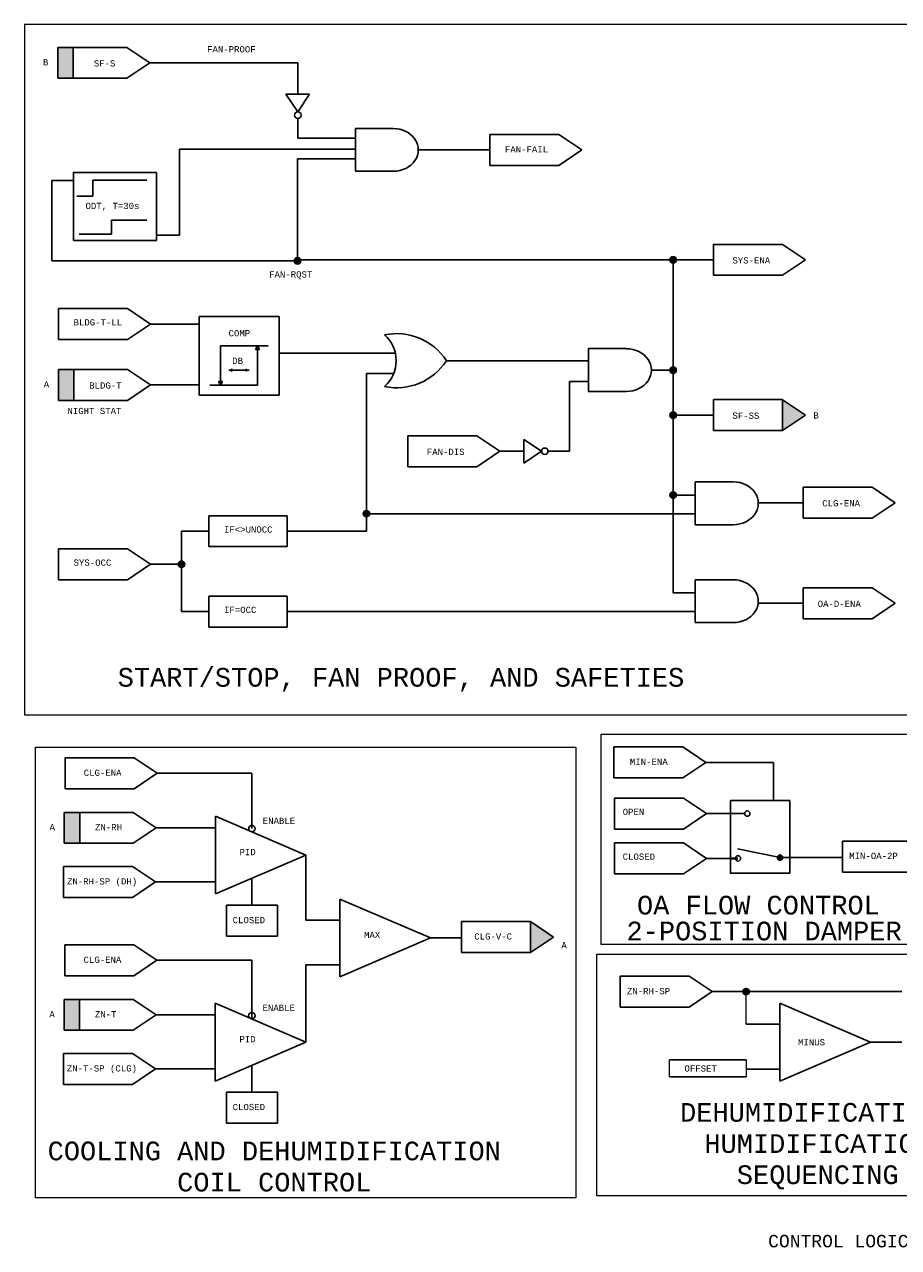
# Model space of a CAD drawing. Header units: inches. Extents: x 1.9 to 32.1, y 0.4 to 20.1.
# Tile 1 of 3: x 1.9 to 16, y 0.5 to 20.1. Entities that reach past the tile are written whole.
import ezdxf
from ezdxf.enums import TextEntityAlignment as Align

# ---------------------------------------------------------------- set-up
doc = ezdxf.new("R2010")
doc.units = ezdxf.units.IN
doc.header["$MEASUREMENT"] = 0
doc.linetypes.add('DOT', pattern=[0.25, 0, -0.25])
for name, color, linetype, lineweight in [('M-ANNO-SYMB', 6, 'Continuous', 30), ('M-ANNO-TEXT', 2, 'Continuous', 30), ('M-DIAG-GRPH', 6, 'Continuous', 13)]:
    doc.layers.add(name, color=color, linetype=linetype, lineweight=lineweight)
doc.styles.add('CONTROLTXT', font='monotxt.shx')

# ---------------------------------------------------------------- blocks, each defined once
blk = doc.blocks.new('base')
for p, q in [((3.838, 4.333), (4.508, 4.333)), ((3.838, 4.333), (3.838, 4.033)), ((3.838, 4.033), (4.508, 4.033))]:
    blk.add_line(p, q)

msp = doc.modelspace()

# ---------------------------------------------------------------- hatches: boundary and pattern name
at = {"layer": 'M-ANNO-SYMB'}
for points in [[(2.464, 19.255), (2.464, 19.751), (2.713, 19.751), (2.713, 19.255)], [(6.363, 16.325, 1), (6.26, 16.325, 1)], [(12.388, 16.343, 1), (12.285, 16.343, 1)], [(2.476, 14.088), (2.476, 14.584), (2.724, 14.584), (2.724, 14.088)], [(5.264, 14.541), (5.207, 14.573), (5.264, 14.604)], [(12.388, 14.574, 1), (12.285, 14.574, 1)], [(14.091, 13.603), (14.091, 14.099), (14.46, 13.851)], [(12.388, 13.851, 1), (12.285, 13.851, 1)], [(12.388, 12.57, 1), (12.285, 12.57, 1)], [(7.468, 12.271, 1), (7.364, 12.271, 1)], [(4.504, 11.459, 1), (4.4, 11.459, 1)]]:
    msp.add_hatch(color=256, dxfattribs=at).paths.add_polyline_path(points, flags=16)
at = {"layer": 'M-ANNO-SYMB', "extrusion": (0, 0, -1)}
for points in [[(-5.699, 14.904), (-5.668, 14.961), (-5.637, 14.904)], [(-5.478, 14.541), (-5.535, 14.573), (-5.478, 14.604)], [(-5.077, 14.334), (-5.108, 14.391), (-5.045, 14.391)]]:
    msp.add_hatch(color=256, dxfattribs=at).paths.add_polyline_path(points, flags=16)
for points in [[(-2.818, 6.984), (-2.818, 7.48), (-2.57, 7.48), (-2.57, 6.984)], [(-10.05, 5.232), (-10.419, 5.48), (-10.05, 5.728)], [(-2.815, 3.984), (-2.815, 4.48), (-2.567, 4.48), (-2.567, 3.984)]]:
    msp.add_hatch(color=256, dxfattribs=at).paths.add_polyline_path(points)
at = {"layer": 'M-ANNO-SYMB'}
for points in [[(14.008, 6.755, 1), (14.094, 6.755, 1)], [(13.454, 4.604, 1), (13.557, 4.604, 1)]]:
    msp.add_hatch(color=256, dxfattribs=at).paths.add_polyline_path(points)

# ---------------------------------------------------------------- linework, layer by layer
for p, q in [((2.464, 19.751), (2.464, 19.255)), ((2.464, 19.751), (2.713, 19.751)), ((3.572, 19.751), (2.713, 19.751)), ((2.713, 19.751), (2.713, 19.255)), ((3.572, 19.751), (3.941, 19.503)), ((3.572, 19.255), (3.941, 19.503)), ((3.941, 19.503), (4.372, 19.503)), ((4.372, 19.503), (6.316, 19.503)), ((6.316, 19.503), (6.316, 18.998)), ((2.464, 19.255), (2.713, 19.255)), ((3.572, 19.255), (2.713, 19.255)), ((6.126, 18.998), (6.315, 18.717)), ((6.505, 18.998), (6.126, 18.998)), ((6.505, 18.998), (6.315, 18.717)), ((6.316, 18.611), (6.316, 18.293)), ((7.241, 18.449), (7.848, 18.449)), ((7.241, 18.449), (7.241, 17.763)), ((6.316, 18.293), (7.241, 18.293)), ((9.395, 18.354), (10.503, 18.354)), ((9.395, 18.354), (9.395, 17.858)), ((10.503, 18.354), (10.872, 18.106)), ((4.42, 18.115), (7.241, 18.115)), ((4.42, 16.738), (4.42, 18.115)), ((8.249, 18.106), (9.395, 18.106)), ((10.503, 17.858), (10.872, 18.106)), ((6.311, 17.964), (6.311, 16.325)), ((7.241, 17.964), (6.311, 17.964)), ((9.395, 17.858), (10.503, 17.858)), ((2.719, 16.655), (2.719, 17.743)), ((2.719, 17.743), (4.051, 17.743)), ((4.051, 17.743), (4.051, 16.655)), ((7.241, 17.763), (7.848, 17.763)), ((2.368, 17.615), (2.368, 16.325)), ((2.719, 17.615), (2.368, 17.615)), ((3.026, 17.622), (3.893, 17.622)), ((3.026, 17.363), (3.026, 17.622)), ((2.771, 17.363), (3.026, 17.363)), ((3.33, 16.754), (3.33, 16.981)), ((3.33, 16.981), (3.893, 16.981)), ((2.807, 16.754), (3.33, 16.754)), ((4.051, 16.738), (4.42, 16.738)), ((4.051, 16.655), (2.719, 16.655)), ((14.091, 16.591), (14.46, 16.343)), ((2.368, 16.325), (6.311, 16.325)), ((6.311, 16.343), (12.337, 16.343)), ((12.983, 16.343), (12.337, 16.343)), ((12.337, 16.343), (12.337, 14.574)), ((14.091, 16.095), (14.46, 16.343)), ((2.476, 15.561), (3.583, 15.561)), ((2.476, 15.561), (2.476, 15.065)), ((3.583, 15.561), (3.952, 15.313)), ((3.583, 15.065), (3.952, 15.313)), ((3.952, 15.313), (4.733, 15.313)), ((4.733, 14.173), (4.733, 15.434)), ((4.733, 15.434), (6.019, 15.434)), ((6.019, 15.434), (6.019, 14.173)), ((2.476, 15.065), (3.583, 15.065)), ((5.077, 14.961), (5.838, 14.961)), ((5.077, 14.961), (5.077, 14.334)), ((5.668, 14.961), (5.637, 14.904)), ((5.668, 14.961), (5.668, 14.334)), ((5.668, 14.961), (5.699, 14.904)), ((10.98, 14.918), (11.587, 14.918)), ((10.98, 14.918), (10.98, 14.231)), ((5.699, 14.904), (5.637, 14.904)), ((6.019, 14.845), (7.879, 14.845)), ((8.699, 14.725), (10.98, 14.725)), ((2.476, 14.584), (2.476, 14.088)), ((2.476, 14.584), (2.724, 14.584)), ((2.724, 14.584), (2.724, 14.088)), ((3.583, 14.584), (2.724, 14.584)), ((3.583, 14.584), (3.952, 14.336)), ((5.207, 14.573), (5.535, 14.573)), ((7.416, 14.518), (7.416, 11.99)), ((7.853, 14.518), (7.416, 14.518)), ((12.337, 14.574), (11.988, 14.574)), ((12.337, 10.999), (12.337, 14.574)), ((3.583, 14.088), (3.952, 14.336)), ((3.952, 14.336), (4.733, 14.336)), ((4.906, 14.334), (5.668, 14.334)), ((5.045, 14.391), (5.108, 14.391)), ((5.077, 14.334), (5.045, 14.391)), ((5.077, 14.334), (5.108, 14.391)), ((10.672, 13.272), (10.672, 14.392)), ((10.672, 14.392), (10.98, 14.392)), ((6.019, 14.173), (4.733, 14.173)), ((10.98, 14.231), (11.587, 14.231)), ((2.476, 14.088), (2.724, 14.088)), ((3.583, 14.088), (2.724, 14.088)), ((14.091, 14.099), (14.46, 13.851)), ((14.091, 14.099), (14.091, 13.603)), ((12.983, 13.851), (12.337, 13.851)), ((14.091, 13.603), (14.46, 13.851)), ((8.081, 13.52), (8.081, 13.024)), ((8.081, 13.52), (9.188, 13.52)), ((9.188, 13.52), (9.557, 13.272)), ((9.941, 13.461), (10.223, 13.272)), ((9.941, 13.461), (9.941, 13.083)), ((9.188, 13.024), (9.557, 13.272)), ((9.557, 13.272), (9.938, 13.272)), ((9.557, 13.272), (9.941, 13.272)), ((9.941, 13.083), (10.223, 13.272)), ((10.223, 13.272), (10.225, 13.272)), ((10.328, 13.272), (10.672, 13.272)), ((8.081, 13.024), (9.188, 13.024)), ((12.692, 12.781), (13.3, 12.781)), ((12.692, 12.781), (12.692, 12.094)), ((12.388, 12.57), (12.692, 12.57)), ((14.424, 12.695), (15.531, 12.695)), ((14.424, 12.695), (14.424, 12.198)), ((15.531, 12.695), (15.9, 12.446)), ((14.424, 12.446), (13.701, 12.446)), ((15.531, 12.198), (15.9, 12.446)), ((4.889, 12.238), (6.145, 12.238)), ((4.889, 12.238), (4.889, 11.742)), ((6.145, 12.238), (6.145, 11.742)), ((12.692, 12.271), (7.416, 12.271)), ((14.424, 12.198), (15.531, 12.198)), ((4.889, 11.99), (4.452, 11.99)), ((4.452, 11.99), (4.452, 10.701)), ((6.145, 11.99), (7.416, 11.99)), ((12.692, 12.094), (13.3, 12.094)), ((2.476, 11.707), (3.583, 11.707)), ((2.476, 11.707), (2.476, 11.211)), ((3.583, 11.707), (3.952, 11.459)), ((4.889, 11.742), (6.145, 11.742)), ((3.583, 11.211), (3.952, 11.459)), ((3.952, 11.459), (4.452, 11.459)), ((2.476, 11.211), (3.583, 11.211)), ((12.692, 11.21), (13.3, 11.21)), ((12.692, 11.21), (12.692, 10.524)), ((12.692, 10.999), (12.337, 10.999)), ((14.424, 11.082), (15.531, 11.082)), ((14.424, 11.082), (14.424, 10.586)), ((15.531, 11.082), (15.9, 10.834)), ((4.889, 10.949), (6.145, 10.949)), ((4.889, 10.949), (4.889, 10.453)), ((6.145, 10.949), (6.145, 10.453)), ((14.424, 10.834), (13.699, 10.834)), ((15.531, 10.586), (15.9, 10.834)), ((4.889, 10.701), (4.452, 10.701)), ((12.692, 10.701), (6.145, 10.701)), ((4.889, 10.453), (6.145, 10.453)), ((12.692, 10.524), (13.3, 10.524)), ((14.424, 10.586), (15.531, 10.586)), ((11.387, 8.53), (11.387, 8.034)), ((11.387, 8.53), (12.494, 8.53)), ((12.494, 8.53), (12.863, 8.282)), ((2.582, 8.355), (2.582, 7.858)), ((2.582, 8.355), (2.83, 8.355)), ((3.689, 8.355), (2.83, 8.355)), ((3.689, 8.355), (4.058, 8.107)), ((12.494, 8.034), (12.863, 8.282)), ((12.863, 8.282), (13.946, 8.282)), ((13.946, 8.282), (13.946, 7.668)), ((3.689, 7.858), (4.058, 8.107)), ((4.058, 8.107), (5.58, 8.107)), ((5.58, 7.219), (5.58, 8.107)), ((2.582, 7.858), (2.83, 7.858)), ((3.689, 7.858), (2.83, 7.858)), ((11.387, 8.034), (12.494, 8.034)), ((11.396, 7.709), (12.504, 7.709)), ((11.396, 7.709), (11.396, 7.213)), ((12.504, 7.709), (12.873, 7.461)), ((2.57, 7.48), (2.57, 6.984)), ((2.57, 7.48), (2.818, 7.48)), ((3.677, 7.48), (2.818, 7.48)), ((2.818, 7.48), (2.818, 6.984)), ((3.677, 7.48), (4.046, 7.232)), ((12.504, 7.213), (12.873, 7.461)), ((12.873, 7.461), (13.483, 7.461)), ((4.993, 7.419), (4.993, 6.171)), ((4.993, 7.419), (6.445, 6.795)), ((3.677, 6.984), (4.046, 7.232)), ((4.046, 7.232), (4.993, 7.232)), ((11.396, 7.213), (12.504, 7.213)), ((2.57, 6.984), (2.818, 6.984)), ((3.677, 6.984), (2.818, 6.984)), ((11.396, 6.991), (11.396, 6.494)), ((11.396, 6.991), (12.504, 6.991)), ((12.504, 6.991), (12.873, 6.742)), ((14.051, 6.755), (13.371, 6.893)), ((15.052, 7.018), (15.052, 6.522)), ((15.052, 7.018), (16.16, 7.018)), ((4.993, 6.171), (6.445, 6.795)), ((6.445, 6.795), (6.445, 5.753)), ((12.504, 6.494), (12.873, 6.742)), ((12.873, 6.742), (13.256, 6.742)), ((14.051, 6.755), (15.052, 6.755)), ((2.558, 6.612), (2.558, 6.116)), ((2.558, 6.612), (2.806, 6.612)), ((3.665, 6.612), (2.806, 6.612)), ((3.665, 6.612), (4.034, 6.364)), ((11.396, 6.494), (12.504, 6.494)), ((15.052, 6.522), (16.16, 6.522)), ((3.665, 6.116), (4.034, 6.364)), ((4.034, 6.364), (4.993, 6.364)), ((5.578, 6.422), (5.578, 5.991)), ((2.558, 6.116), (2.806, 6.116)), ((3.665, 6.116), (2.806, 6.116)), ((6.99, 6.09), (8.442, 5.466)), ((6.99, 6.09), (6.99, 4.841)), ((5.17, 5.991), (5.989, 5.991)), ((5.17, 5.991), (5.17, 5.495)), ((5.989, 5.991), (5.989, 5.495)), ((6.445, 5.753), (6.99, 5.753)), ((8.942, 5.728), (10.05, 5.728)), ((8.942, 5.728), (8.942, 5.232)), ((10.05, 5.728), (10.05, 5.232)), ((10.05, 5.728), (10.419, 5.48)), ((5.17, 5.495), (5.989, 5.495)), ((2.579, 5.355), (2.579, 4.859)), ((2.579, 5.355), (2.827, 5.355)), ((3.687, 5.355), (2.827, 5.355)), ((3.687, 5.355), (4.056, 5.107)), ((6.99, 4.841), (8.442, 5.466)), ((8.442, 5.466), (8.942, 5.466)), ((10.05, 5.232), (10.419, 5.48)), ((3.687, 4.859), (4.056, 5.107)), ((4.056, 5.107), (5.578, 5.107)), ((5.578, 4.167), (5.578, 5.107)), ((8.942, 5.232), (10.05, 5.232)), ((6.445, 5.035), (6.445, 3.795)), ((6.445, 5.035), (6.99, 5.035)), ((2.579, 4.859), (2.827, 4.859)), ((3.687, 4.859), (2.827, 4.859)), ((11.486, 4.852), (11.734, 4.852)), ((11.486, 4.852), (11.486, 4.356)), ((12.593, 4.852), (11.734, 4.852)), ((12.593, 4.852), (12.962, 4.604)), ((12.593, 4.356), (12.962, 4.604)), ((12.962, 4.604), (16.003, 4.604)), ((2.567, 4.48), (2.567, 3.984)), ((2.567, 4.48), (2.815, 4.48)), ((3.675, 4.48), (2.815, 4.48)), ((2.815, 4.48), (2.815, 3.984)), ((3.675, 4.48), (4.044, 4.232)), ((4.991, 4.419), (4.991, 3.171)), ((4.991, 4.419), (6.442, 3.795)), ((11.486, 4.356), (11.734, 4.356)), ((12.593, 4.356), (11.734, 4.356)), ((14.05, 4.418), (15.502, 3.794)), ((14.05, 4.418), (14.05, 3.169)), ((3.675, 3.984), (4.044, 4.232)), ((4.044, 4.232), (4.991, 4.232)), ((2.567, 3.984), (2.815, 3.984)), ((3.675, 3.984), (2.815, 3.984)), ((13.506, 4.081), (14.05, 4.081)), ((4.991, 3.171), (6.442, 3.795)), ((14.05, 3.169), (15.502, 3.794)), ((15.502, 3.794), (16.003, 3.794)), ((2.555, 3.612), (2.555, 3.116)), ((2.555, 3.612), (2.803, 3.612)), ((3.663, 3.612), (2.803, 3.612)), ((3.663, 3.612), (4.032, 3.364)), ((3.663, 3.116), (4.032, 3.364)), ((4.032, 3.364), (4.991, 3.364)), ((5.578, 3.423), (5.578, 2.992)), ((13.506, 3.511), (12.277, 3.511)), ((13.506, 3.363), (14.05, 3.363)), ((13.506, 3.238), (12.277, 3.238)), ((2.555, 3.116), (2.803, 3.116)), ((3.663, 3.116), (2.803, 3.116)), ((5.17, 2.992), (5.989, 2.992)), ((5.17, 2.992), (5.17, 2.496)), ((5.989, 2.992), (5.989, 2.496)), ((5.17, 2.496), (5.989, 2.496))]:
    msp.add_line(p, q, dxfattribs=at)
at = {"layer": 'M-ANNO-SYMB', "linetype": 'DOT'}
msp.add_line((12.692, 12.57), (12.337, 12.57), dxfattribs=at)
at = {"layer": 'M-ANNO-SYMB', "lineweight": 40}
msp.add_line((13.256, 6.742), (13.376, 6.742), dxfattribs=at)
at = {"layer": 'M-ANNO-SYMB'}
for centre, radius in [((6.316, 18.663), 0.0518), ((6.311, 16.325), 0.0518), ((12.337, 16.343), 0.0518), ((12.337, 14.574), 0.0518), ((12.337, 13.851), 0.0518), ((10.277, 13.272), 0.0518), ((12.337, 12.57), 0.0518), ((7.416, 12.271), 0.0518), ((4.452, 11.459), 0.0518), ((13.526, 7.46), 0.043), ((5.58, 7.219), 0.0518), ((13.376, 6.742), 0.043), ((14.051, 6.755), 0.043), ((13.506, 4.604), 0.0518), ((5.578, 4.219), 0.0518)]:
    msp.add_circle(centre, radius, dxfattribs=at)
for centre, radius, start, end in [((7.899, 14.204), 0.955, 33.025, 101.623), ((7.338, 14.725), 0.555, 311.5983, 48.4017), ((7.899, 15.245), 0.955, 258.377, 326.975)]:
    msp.add_arc(centre, radius, start, end, dxfattribs=at)
for centre in [(7.848, 18.106), (11.587, 14.574), (13.3, 12.437), (13.3, 10.867)]:
    msp.add_ellipse(centre, major_axis=(-0.401, 0), ratio=0.85591, start_param=1.570796, end_param=4.712389, dxfattribs=at)
at = {"layer": 'M-ANNO-SYMB', "linetype": 'DOT'}
msp.add_point((4.452, 11.459), dxfattribs=at)
at = {"layer": 'M-ANNO-SYMB'}
msp.add_3dface([(13.256, 7.668), (14.206, 7.668), (14.206, 6.503), (13.256, 6.503)], dxfattribs=at)
at = {"layer": 'M-DIAG-GRPH'}
for p, q in [((11.181, 8.734), (16.984, 8.734)), ((11.181, 5.363), (11.181, 8.734)), ((2.109, 8.528), (10.774, 8.528)), ((2.109, 1.298), (2.109, 8.528)), ((10.774, 8.528), (10.774, 1.298)), ((16.984, 5.363), (11.181, 5.363)), ((13.506, 4.081), (13.506, 4.604)), ((12.277, 3.238), (12.277, 3.511)), ((13.506, 3.511), (13.506, 3.238)), ((10.774, 1.298), (2.109, 1.298))]:
    msp.add_line(p, q, dxfattribs=at)
for points in [[(16.109, 20.118), (1.931, 20.118), (1.931, 9.046), (16.109, 9.046)], [(11.112, 5.208), (18.552, 5.208), (18.552, 1.328), (11.112, 1.328)]]:
    msp.add_3dface(points, dxfattribs=at)

# ---------------------------------------------------------------- block references
at = {"layer": 'M-ANNO-SYMB', "xscale": 1.653760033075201, "yscale": 1.653760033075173, "zscale": 1.6537600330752}
for p in [(6.636, 9.425), (6.636, 6.934)]:
    msp.add_blockref('base', p, dxfattribs=at)

# ---------------------------------------------------------------- texts
at = {"layer": 'M-ANNO-TEXT', "linetype": 'Continuous', "style": 'CONTROLTXT'}
msp.add_text('CONTROL LOGIC DIAGRAM', height=0.2, dxfattribs=at).set_placement((15.678, 0.503), align=Align.CENTER)
at = {"layer": 'M-ANNO-TEXT', "style": 'CONTROLTXT'}
for s, insert, char_height, width, attachment_point in [('FAN-PROOF', (4.861, 19.77), 0.1, 1.117, 1), ('B', (2.228, 19.562), 0.1, 0.13094, 1), ('SF-S', (3.043, 19.544), 0.1, 0.34415, 1), ('FAN-FAIL', (9.638, 18.165), 0.1, 0.34415, 1), ('ODT, T=30s', (2.911, 17.257), 0.1, 1.62968, 1), ('SYS-ENA', (13.287, 16.384), 0.1, 0.34415, 1), ('FAN-RQST', (5.856, 16.159), 0.1, 0.34415, 1), ('BLDG-T-LL', (2.719, 15.39), 0.1, 0.34415, 1), ('COMP', (5.205, 15.215), 0.1, 0.5322, 1), ('DB', (5.264, 14.773), 0.1, 0.24851, 1), ('A', (2.24, 14.395), 0.1, 0.13094, 1), ('BLDG-T', (2.97, 14.377), 0.1, 0.34415, 1), ('NIGHT STAT', (2.621, 13.968), 0.1, 1.6189, 1), ('SF-SS', (13.287, 13.893), 0.1, 0.34415, 1), ('B', (14.585, 13.897), 0.1, 0.13094, 1), ('FAN-DIS', (8.385, 13.313), 0.1, 0.34415, 1), ('CLG-ENA', (14.728, 12.488), 0.1, 0.34415, 1), ('IF<>UNOCC', (5.132, 12.067), 0.1, 0.34415, 1), ('SYS-OCC', (2.719, 11.536), 0.1, 0.3441, 1), ('OA-D-ENA', (14.655, 10.875), 0.1, 0.3441, 1), ('IF=OCC', (5.132, 10.778), 0.1, 0.34415, 1), ('START/STOP, FAN PROOF, AND SAFETIES', (3.427, 9.796), 0.3, 10.45597, 1), ('MIN-ENA', (11.643, 8.341), 0.1, 0.3441, 1), ('CLG-ENA', (2.882, 8.166), 0.1, 0.3441, 1), ('OPEN', (11.527, 7.538), 0.1, 0.3441, 1), ('A', (2.334, 7.292), 0.1, 0.1309, 1), ('ZN-RH', (3.064, 7.292), 0.1, 0.3441, 1), ('ENABLE', (5.754, 7.394), 0.1, 0.3441, 1), ('PID', (5.381, 6.893), 0.1, 0.22838, 1), ('CLOSED', (11.527, 6.82), 0.1, 0.3441, 1), ('MIN-OA-2P', (15.161, 6.832), 0.1, 0.3441, 1), ('ZN-RH-SP (DH)', (2.614, 6.423), 0.1, 1.27579, 1), ('OA FLOW CONTROL', (11.757, 6.142), 0.3, 4.47517, 1), ('CLOSED', (5.271, 5.802), 0.1, 0.3441, 1), ('2-POSITION DAMPER', (11.588, 5.727), 0.3, 5.06708, 1), ('MAX', (7.378, 5.563), 0.1, 0.2284, 1), ('CLG-V-C', (9.146, 5.54), 0.1, 0.3441, 1), ('A', (10.544, 5.4), 0.1, 0.13092, 1), ('CLG-ENA', (2.879, 5.166), 0.1, 0.3441, 1), ('ZN-RH-SP', (11.595, 4.663), 0.1, 1.2605, 1), ('ENABLE', (5.751, 4.394), 0.1, 0.3441, 1), ('A', (2.331, 4.292), 0.1, 0.1309, 1), ('ZN-T', (3.061, 4.292), 0.1, 0.3441, 1), ('PID', (5.379, 3.893), 0.1, 0.22838, 1), ('MINUS', (14.34, 3.842), 0.1, 0.2284, 1), ('ZN-T-SP (CLG)', (2.611, 3.424), 0.1, 1.34342, 1), ('OFFSET', (12.518, 3.422), 0.1, 0.3441, 1), ('CLOSED', (5.271, 2.804), 0.1, 0.3441, 1), ('DEHUMIDIFICATION/\\PHUMIDIFICATION SEQUENCING', (14.655, 2.818), 0.3, 5.4063, 2), ('COOLING AND DEHUMIDIFICATION\\P        COIL CONTROL', (2.303, 2.199), 0.3, 8.88049, 1)]:
    msp.add_mtext(s, dxfattribs=dict(at, insert=insert, char_height=char_height, width=width, attachment_point=attachment_point))

doc.saveas('drawing.dxf')
